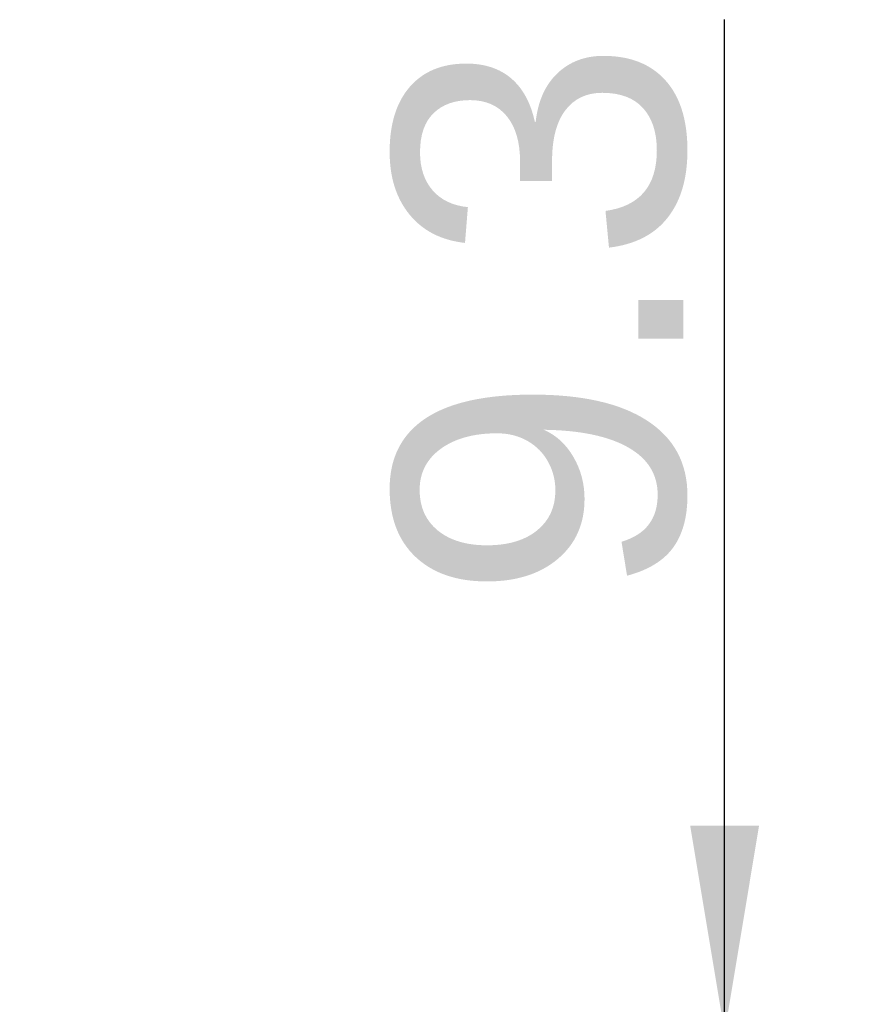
# Model space of a CAD drawing. Header units: millimetres. Extents: x 5 to 292, y 5 to 205.
# Tile 18 of 18: x 196 to 206, y 149 to 161. Entities that reach past the tile are written whole.
import ezdxf

# ---------------------------------------------------------------- set-up
doc = ezdxf.new("R2010")
doc.units = ezdxf.units.MM
doc.styles.add('TextStyle_1', font='Arial.TTF', dxfattribs={"height": 3.5})
doc.dimstyles.new('DIM_ST_2', dxfattribs={"dimtxt": 3.5, "dimasz": 2.5, "dimexe": 1.75, "dimexo": 0, "dimgap": 0.4375, "dimtad": 1, "dimlfac": 2, "dimrnd": 0.01, "dimdsep": 46, "dimtxsty": 'TextStyle_1', "dimcen": 0.09, "dimclrd": 7, "dimclre": 7, "dimclrt": 7, "dimazin": 0, "dimtfac": 1, "dimtdec": 0, "dimtmove": 0, "dimatfit": 3, "dimldrblk": 'NONE', "dimfxl": 1, "dimtvp": 1, "dimtolj": 1, "dimarcsym": 0})

# ---------------------------------------------------------------- blocks, each defined once
blk = doc.blocks.new('*D8')
at = {"color": 7, "lineweight": -2}
for p, q in [((204.646, 148.66), (204.646, 160.902)), ((204.646, 151.16), (204.646, 153.66)), ((196.12, 148.66), (206.396, 148.66)), ((204.646, 144.01), (204.646, 148.66)), ((197.521, 144.01), (206.396, 144.01)), ((204.646, 141.51), (204.646, 139.01))]:
    blk.add_line(p, q, dxfattribs=at)
at = {"color": 7}
for points in [[(204.229, 151.16), (205.062, 151.16), (204.646, 148.66)], [(205.062, 141.51), (204.229, 141.51), (204.646, 144.01)]]:
    blk.add_solid(points, dxfattribs=at)
at = {"layer": 'Defpoints', "color": 0}
for p in [(196.12, 148.66), (204.646, 148.66), (197.521, 144.01)]:
    blk.add_point(p, dxfattribs=at)
at = {"color": 7, "insert": (202.421, 157.281), "char_height": 3.5, "attachment_point": 5, "rotation": 90, "style": 'TextStyle_1'}
blk.add_mtext('\\A1;9.3{\\H0.5x;\\S^ ;}', dxfattribs=at)
blk = doc.blocks.new('_None')
blk = doc.blocks.new('Seite_1')
dim = blk.add_linear_dim(base=(204.6456, 148.6601), p1=(197.5206, 144.0104), p2=(196.1196, 148.6601), angle=90, text='<>{\\H0.5x;\\S^ ;}', dimstyle='DIM_ST_2')
dim.commit()
dim.dimension.update_dxf_attribs({"geometry": '*D8', "text_midpoint": (204.6456, 157.2808), "dimtype": 160})

msp = doc.modelspace()

# ---------------------------------------------------------------- block references
msp.add_blockref('Seite_1', (0, 0))

doc.saveas('drawing.dxf')
